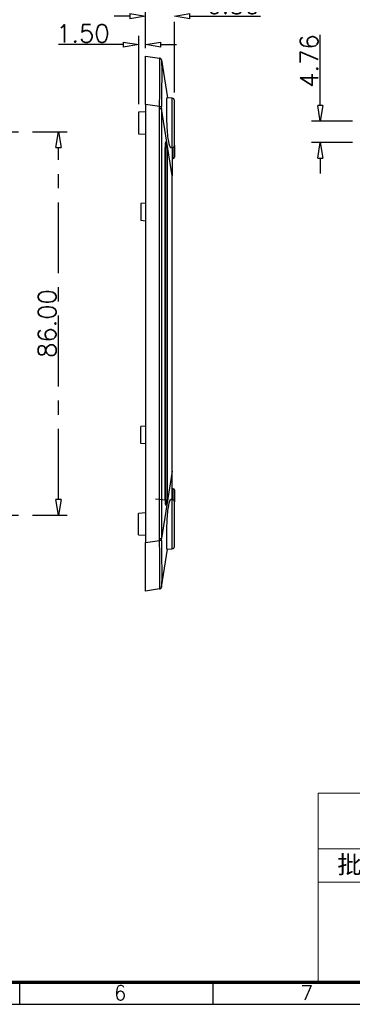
# Model space of a CAD drawing. Header units: millimetres. Extents: x 5293 to 5736, y -198 to 141.
# Tile 8 of 15: x 5514 to 5589, y -198 to 23. Entities that reach past the tile are written whole.
import ezdxf

# ---------------------------------------------------------------- set-up
doc = ezdxf.new("R2010")
doc.units = ezdxf.units.MM
doc.header["$LTSCALE"] = 0.5
doc.linetypes.add('CENTER', pattern=[50.8, 31.75, -6.35, 6.35, -6.35])
doc.layers.add('112', color=7, linetype='Continuous', true_color=0xffffff)
doc.layers.add('A1_KUANG', color=7, linetype='Continuous')
doc.layers.add('A4_KUANG', color=7, linetype='Continuous')
doc.layers.add('core', color=7, linetype='Continuous', lineweight=20)
doc.styles.get("Standard").update_dxf_attribs({"font": 'txt', "bigfont": 'gbcbig.shx'})
doc.styles.add('仿宋', font='NSimSun.ttf')
doc.dimstyles.new('VT-4.00', dxfattribs={"dimtxt": 4, "dimasz": 3.5, "dimexe": 2, "dimexo": 1.8, "dimgap": 0.5, "dimtad": 1, "dimzin": 0, "dimdsep": 46, "dimtxsty": 'Standard', "dimblk": 'CLOSEDBLANK', "dimcen": 0.3, "dimclrd": 1, "dimclre": 1, "dimclrt": 7, "dimadec": 1, "dimazin": 0, "dimtfac": 1, "dimtofl": 0, "dimtmove": 0, "dimatfit": 3, "dimldrblk": 'CLOSEDBLANK', "dimfxl": 0, "dimtolj": 1, "dimtzin": 0, "dimarcsym": 0})

# ---------------------------------------------------------------- blocks, each defined once
blk = doc.blocks.new('A$C3291225B')
at = {"layer": 'A4_KUANG'}
for p, q in [((2.87, 2.87), (258, 2.87)), ((129, 0), (129, 2.87)), ((154.22, 0), (154.22, 2.87))]:
    blk.add_line(p, q, dxfattribs=at)
at = {"layer": 'A4_KUANG', "color": 8}
blk.add_lwpolyline([(258, 0), (258, 197.01), (0, 197.01), (0, 0)], close=True, dxfattribs=at)
at = {"layer": 'A4_KUANG', "const_width": 0.4}
blk.add_lwpolyline([(2.87, 2.87), (2.87, 194.15), (255.13, 194.15), (255.14, 2.87), (2.87, 2.87)], dxfattribs=at)
at = {"layer": 'A4_KUANG'}
for s, p in [('6', (141.26, 0.54)), ('7', (165.57, 0.54))]:
    blk.add_text(s, height=1.91, dxfattribs=at).set_placement(p)
blk = doc.blocks.new('_ClosedBlank')
at = {"color": 0, "linetype": 'ByBlock', "lineweight": -2}
for p, q in [((-1, 0.167), (0, 0)), ((-1, 0.167), (-1, -0.167)), ((0, 0), (-1, -0.167))]:
    blk.add_line(p, q, dxfattribs=at)
blk = doc.blocks.new('*D6')
at = {"layer": 'core', "color": 1, "linetype": 'CENTER', "lineweight": -2}
for p, q in [((5581.83, 3.61), (5581.83, 20.11)), ((5639.82, 0.11), (5579.83, 0.11)), ((5639.82, -4.65), (5579.83, -4.65)), ((5581.83, -8.15), (5581.83, -11.65))]:
    blk.add_line(p, q, dxfattribs=at)
at = {"layer": 'Defpoints', "color": 0, "linetype": 'CENTER'}
for p in [(5581.83, 0.11), (5641.62, 0.11), (5641.62, -4.65)]:
    blk.add_point(p, dxfattribs=at)
at = {"layer": 'core', "color": 1, "linetype": 'CENTER', "lineweight": -2, "xscale": 3.5, "yscale": 3.5, "zscale": 3.5}
for p, rotation in [((5581.83, 0.11), 270), ((5581.83, -4.65), 90)]:
    blk.add_blockref('_ClosedBlank', p, dxfattribs=dict(at, rotation=rotation))
at = {"layer": 'core', "color": 7, "linetype": 'CENTER', "insert": (5579.33, 13.61), "char_height": 4, "attachment_point": 5, "rotation": 90}
blk.add_mtext('\\A1;4.76', dxfattribs=at)
blk = doc.blocks.new('*D8')
at = {"layer": 'core', "color": 1, "linetype": 'CENTER', "lineweight": -2}
for p, q in [((5541.13, 3.95), (5541.13, 19.3)), ((5542.63, 16.53), (5542.63, 19.3)), ((5537.63, 17.3), (5523.13, 17.3)), ((5546.13, 17.3), (5549.63, 17.3))]:
    blk.add_line(p, q, dxfattribs=at)
at = {"layer": 'Defpoints', "color": 0, "linetype": 'CENTER'}
for p in [(5541.13, 17.3), (5542.63, 14.73), (5541.13, 2.15)]:
    blk.add_point(p, dxfattribs=at)
at = {"layer": 'core', "color": 1, "linetype": 'CENTER', "lineweight": -2, "xscale": 3.5, "yscale": 3.5, "zscale": 3.5}
blk.add_blockref('_ClosedBlank', (5541.13, 17.3), dxfattribs=at)
at = {"layer": 'core', "color": 1, "linetype": 'CENTER', "lineweight": -2, "xscale": 3.5, "yscale": 3.5, "zscale": 3.5, "rotation": 180}
blk.add_blockref('_ClosedBlank', (5542.63, 17.3), dxfattribs=at)
at = {"layer": 'core', "color": 7, "linetype": 'CENTER', "insert": (5528.63, 19.8), "char_height": 4, "attachment_point": 5}
blk.add_mtext('\\A1;1.50', dxfattribs=at)
blk = doc.blocks.new('*D9')
at = {"layer": 'core', "color": 1, "linetype": 'CENTER', "lineweight": -2}
for p, q in [((5542.63, 16.53), (5542.63, 25.7)), ((5549.13, 6.56), (5549.13, 25.7)), ((5539.13, 23.7), (5535.63, 23.7)), ((5552.63, 23.7), (5568.46, 23.7))]:
    blk.add_line(p, q, dxfattribs=at)
at = {"layer": 'Defpoints', "color": 0, "linetype": 'CENTER'}
for p in [(5549.13, 23.7), (5542.63, 14.73), (5549.13, 4.76)]:
    blk.add_point(p, dxfattribs=at)
at = {"layer": 'core', "color": 1, "linetype": 'CENTER', "lineweight": -2, "xscale": 3.5, "yscale": 3.5, "zscale": 3.5}
blk.add_blockref('_ClosedBlank', (5542.63, 23.7), dxfattribs=at)
at = {"layer": 'core', "color": 1, "linetype": 'CENTER', "lineweight": -2, "xscale": 3.5, "yscale": 3.5, "zscale": 3.5, "rotation": 180}
blk.add_blockref('_ClosedBlank', (5549.13, 23.7), dxfattribs=at)
at = {"layer": 'core', "color": 7, "linetype": 'CENTER', "insert": (5562.29, 26.2), "char_height": 4, "attachment_point": 5}
blk.add_mtext('\\A1;6.50', dxfattribs=at)
blk = doc.blocks.new('*D11')
at = {"layer": 'core', "color": 1, "linetype": 'CENTER', "lineweight": -2}
for p, q in [((5466.57, -2.27), (5525.14, -2.27)), ((5523.14, -84.77), (5523.14, -5.77)), ((5466.57, -88.27), (5525.14, -88.27))]:
    blk.add_line(p, q, dxfattribs=at)
at = {"layer": 'Defpoints', "color": 0, "linetype": 'CENTER'}
for p in [(5464.77, -2.27), (5523.14, -2.27), (5464.77, -88.27)]:
    blk.add_point(p, dxfattribs=at)
at = {"layer": 'core', "color": 1, "linetype": 'CENTER', "lineweight": -2, "xscale": 3.5, "yscale": 3.5, "zscale": 3.5}
for p, rotation in [((5523.14, -2.27), 90), ((5523.14, -88.27), 270)]:
    blk.add_blockref('_ClosedBlank', p, dxfattribs=dict(at, rotation=rotation))
at = {"layer": 'core', "color": 7, "linetype": 'CENTER', "insert": (5520.64, -45.27), "char_height": 4, "attachment_point": 5, "rotation": 90}
blk.add_mtext('\\A1;86.00', dxfattribs=at)

msp = doc.modelspace()

# ---------------------------------------------------------------- linework, layer by layer
at = {"lineweight": 0, "ltscale": 0.5}
msp.add_line((5581.378, -150.601), (5581.378, -193.067), dxfattribs=at)
at = {"lineweight": 0}
for p, q in [((5581.378, -150.601), (5731.265, -150.601)), ((5581.378, -163.091), (5731.265, -163.091)), ((5581.378, -170.585), (5731.265, -170.585)), ((5731.265, -193.067), (5581.378, -193.067))]:
    msp.add_line(p, q, dxfattribs=at)
at = {"layer": '112', "color": 7}
for p, q in [((5542.627, 3.835), (5542.627, 14.727)), ((5542.627, 14.727), (5545.821, 14.279)), ((5546.246, 13.861), (5547.586, 5.335)), ((5548.662, 5.26), (5547.495, 5.342)), ((5548.662, -5.805), (5548.662, 5.26)), ((5549.127, -0.273), (5549.127, 4.761)), ((5542.627, 2.227), (5541.127, 2.149)), ((5542.627, 3.092), (5542.626, 3.092)), ((5542.627, 3.835), (5542.627, -94.38)), ((5545.821, 3.386), (5542.627, 3.835)), ((5545.821, -93.531), (5545.821, 2.986)), ((5545.821, 2.986), (5546.246, 2.986)), ((5548.627, -12.157), (5546.246, 2.986)), ((5546.246, 2.986), (5546.246, -93.531)), ((5541.127, 2.149), (5541.127, -0.273)), ((5541.127, -0.273), (5541.127, -2.694)), ((5549.127, -5.306), (5549.127, -0.273)), ((5541.127, -2.694), (5542.627, -2.773)), ((5542.625, -3.609), (5542.627, -3.609)), ((5547.253, -5.758), (5547.046, -5.776)), ((5547.046, -84.745), (5547.046, -5.8)), ((5547.05, -5.8), (5547.046, -5.8)), ((5547.05, -84.745), (5547.05, -5.8)), ((5547.239, -4.538), (5547.325, -4.53)), ((5547.253, -5.758), (5547.523, -5.758)), ((5547.253, -84.787), (5547.253, -5.758)), ((5547.523, -5.758), (5547.523, -84.787)), ((5548.365, -5.826), (5548.662, -5.805)), ((5548.627, -5.808), (5548.627, -12.157)), ((5548.879, -8.228), (5548.879, -5.738)), ((5549.127, -5.306), (5549.127, -7.933)), ((5548.879, -8.228), (5548.627, -8.273)), ((5548.627, -78.388), (5548.627, -12.157)), ((5542.627, -18.273), (5541.627, -18.36)), ((5541.627, -18.36), (5541.627, -22.185)), ((5542.627, -22.273), (5541.627, -22.185)), ((5542.627, -68.273), (5541.627, -68.36)), ((5541.627, -72.185), (5541.627, -68.36)), ((5542.627, -72.273), (5541.627, -72.185)), ((5548.627, -78.388), (5546.246, -93.531)), ((5548.627, -84.738), (5548.627, -78.388)), ((5548.879, -82.317), (5548.627, -82.273)), ((5548.879, -84.807), (5548.879, -82.317)), ((5549.127, -82.612), (5549.127, -85.239)), ((5544.921, -84.583), (5547.253, -84.787)), ((5547.05, -84.745), (5547.046, -84.745)), ((5547.325, -86.015), (5547.239, -86.007)), ((5547.253, -84.787), (5547.523, -84.787)), ((5548.662, -84.74), (5548.365, -84.719)), ((5548.662, -95.805), (5548.662, -84.74)), ((5549.127, -90.273), (5549.127, -85.239)), ((5542.627, -87.773), (5541.127, -87.851)), ((5541.127, -90.273), (5541.127, -87.851)), ((5542.627, -86.936), (5542.625, -86.936)), ((5541.127, -92.694), (5541.127, -90.273)), ((5549.127, -95.306), (5549.127, -90.273)), ((5541.127, -92.694), (5542.627, -92.773)), ((5542.626, -93.637), (5542.627, -93.638)), ((5542.627, -94.38), (5545.821, -93.931)), ((5542.627, -105.273), (5542.627, -94.38)), ((5545.821, -93.531), (5546.246, -93.531)), ((5546.246, -104.406), (5547.586, -95.88)), ((5547.494, -95.887), (5548.662, -95.805)), ((5545.821, -104.824), (5542.627, -105.273))]:
    msp.add_line(p, q, dxfattribs=at)
at = {"layer": '112', "color": 7, "extrusion": (0, 0, -1)}
for centre, start, end in [((-5545.752, 13.783), 98, 171.06269), ((-5545.752, -104.328), 188.93731, 262)]:
    msp.add_arc(centre, 0.5, start, end, dxfattribs=at)
at = {"layer": '112', "color": 7}
for centre, radius, start, end in [((5548.627, 4.761), 0.5, 0, 86), ((5548.627, -5.306), 0.5, 274, 0), ((5548.827, -7.933), 0.3, 280, 0), ((5548.827, -82.612), 0.3, 0, 80), ((5548.627, -85.239), 0.5, 0, 86), ((5548.627, -95.306), 0.5, 274, 0)]:
    msp.add_arc(centre, radius, start, end, dxfattribs=at)
for centre, major_axis, ratio, start_param, end_param in [((5545.751, 13.783), (0.07, 0.495), 0.9999954, 5.005128, 6.2831866), ((5473.792, 23.897), (-72.454, 10.036), 0.0045988, 3.1388976, 3.1429832), ((5545.751, 3.386), (-0.5, -0.002), 0.0004225, 1.710422, 2.9884807), ((5473.89, 23.891), (-28.16, 98.071), 0.6749184, 4.3101488, 4.3142352), ((5473.786, 23.901), (-28.367, 98.409), 0.6775381, 4.3093868, 4.3134722), ((5547.241, -5.793), (-0.001, -1.255), 0.1551275, 3.1553122, 4.7185123), ((5547.028, -4.53), (0.026, -0.299), 0.9877677, 0, 1.484592), ((5547.027, -5.785), (-0.034, -0.956), 0.2354319, 1.6075018, 3.1707019), ((5546.943, -4.538), (0.026, -0.299), 0.9877677, 0.7584645, 1.484592), ((5547.323, -5.785), (-0.004, -1.255), 0.1593856, 1.5929021, 3.1561022), ((5547.241, -84.752), (-0.001, 1.255), 0.1551275, 1.564673, 3.1278731), ((5547.027, -84.76), (-0.034, 0.956), 0.2354319, 3.1124834, 4.6756836), ((5547.028, -86.015), (-0.026, -0.299), 0.9877677, 1.6570006, 3.1415927), ((5546.943, -86.007), (-0.026, -0.299), 0.9877677, 1.6570006, 2.6632748), ((5547.323, -84.76), (-0.004, 1.255), 0.1593856, 3.1270831, 4.6902832), ((5473.87, -114.441), (-28.176, -98.083), 0.6749825, 1.9690811, 1.973167), ((5545.751, -93.931), (0.5, -0.002), 0.0004225, 0.1531119, 1.4311706), ((5473.79, -114.444), (-28.363, -98.407), 0.6775241, 1.969684, 1.9737695), ((5545.751, -104.329), (-0.07, 0.495), 0.9999954, 3.1415914, 4.41965), ((5473.787, -114.442), (-72.459, -10.037), 0.0045987, 3.1402022, 3.1442876)]:
    msp.add_ellipse(centre, major_axis=major_axis, ratio=ratio, start_param=start_param, end_param=end_param, dxfattribs=at)
for points, knots in [([(5545.821, 3.386), (5545.83, 6.262), (5545.902, 9.085), (5545.901, 13.096), (5545.83, 14.277), (5545.821, 14.279)], [0, 0, 0, 0, 0.5, 0.5, 1, 1, 1, 1]), ([(5546.245, 13.86), (5546.238, 13.851), (5546.301, 12.709), (5546.301, 8.856), (5546.238, 6.15), (5546.245, 3.387)], [0, 0, 0, 0, 0.5, 0.5, 1, 1, 1, 1]), ([(5548.365, -5.824), (5548.326, -5.828), (5548.285, -5.802), (5548.068, -5.519), (5547.882, -4.8), (5547.605, -2.666), (5547.519, -1.297), (5547.426, 1.421), (5547.414, 2.745), (5547.414, 4.661), (5547.426, 5.257), (5547.476, 5.34), (5547.48, 5.343), (5547.485, 5.342)], [0, 0, 0, 0, 0.0565601, 0.0565601, 0.2876536, 0.2876536, 0.5187471, 0.5187471, 0.7498406, 0.7498406, 0.9809341, 0.9809341, 1, 1, 1, 1]), ([(5547.094, -5.042), (5547.101, -4.979), (5547.117, -4.858), (5547.144, -4.756), (5547.154, -4.733), (5547.156, -4.729), (5547.159, -4.725)], [0, 0, 0, 0, 0.3342683, 0.749492, 0.9975244, 1, 1, 1, 1]), ([(5547.485, -95.887), (5547.48, -95.888), (5547.476, -95.885), (5547.426, -95.8), (5547.414, -95.203), (5547.414, -93.286), (5547.426, -91.962), (5547.519, -89.245), (5547.605, -87.876), (5547.882, -85.744), (5548.068, -85.025), (5548.285, -84.743), (5548.326, -84.717), (5548.365, -84.721)], [0, 0, 0, 0, 0.0194356, 0.0194356, 0.2504625, 0.2504625, 0.4814893, 0.4814893, 0.7125162, 0.7125162, 0.943543, 0.943543, 1, 1, 1, 1]), ([(5545.821, -104.824), (5545.83, -104.822), (5545.902, -103.639), (5545.901, -99.628), (5545.83, -96.807), (5545.821, -93.931)], [0, 0, 0, 0, 0.5, 0.5, 1, 1, 1, 1]), ([(5546.245, -93.932), (5546.238, -96.695), (5546.301, -99.399), (5546.301, -103.253), (5546.238, -104.396), (5546.245, -104.405)], [0, 0, 0, 0, 0.5, 0.5, 1, 1, 1, 1])]:
    msp.add_open_spline(points, degree=3, knots=knots, dxfattribs=at)
msp.add_open_spline([(5547.156, -85.817), (5547.151, -85.803), (5547.147, -85.791)], degree=2, dxfattribs=at)

# ---------------------------------------------------------------- block references
at = {"layer": 'A1_KUANG', "color": 1, "lineweight": 0, "xscale": 1.718413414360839, "yscale": 1.718413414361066, "zscale": 1.718413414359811}
msp.add_blockref('A$C3291225B', (5292.837, -197.991), dxfattribs=at)

# ---------------------------------------------------------------- texts
at = {"lineweight": 0, "style": '仿宋'}
msp.add_text('批 准', height=3.9968, dxfattribs=at).set_placement((5585.635, -168.661))

# ---------------------------------------------------------------- dimensions: what is measured, and where the dimension line sits
at = {"layer": 'core', "linetype": 'CENTER'}
for base, p2, picture, middle in [((5549.127, 23.696), (5549.127, 4.761), '*D9', (5562.294, 26.196)), ((5541.127, 17.296), (5541.127, 2.149), '*D8', (5528.627, 19.796))]:
    dim = msp.add_linear_dim(base=base, p1=(5542.627, 14.727), p2=p2, dimstyle='VT-4.00', dxfattribs=at)
    dim.commit()
    dim.dimension.update_dxf_attribs({"geometry": picture, "text_midpoint": middle})
for base, p1, p2, picture, middle in [((5581.828, 0.1053), (5641.6152, -4.6503), (5641.6152, 0.1053), '*D6', (5579.328, 13.6053)), ((5523.141, -2.273), (5464.766, -88.273), (5464.766, -2.273), '*D11', (5520.641, -45.273))]:
    dim = msp.add_linear_dim(base=base, p1=p1, p2=p2, angle=90, dimstyle='VT-4.00', dxfattribs=at)
    dim.commit()
    dim.dimension.update_dxf_attribs({"geometry": picture, "text_midpoint": middle})

doc.saveas('drawing.dxf')
